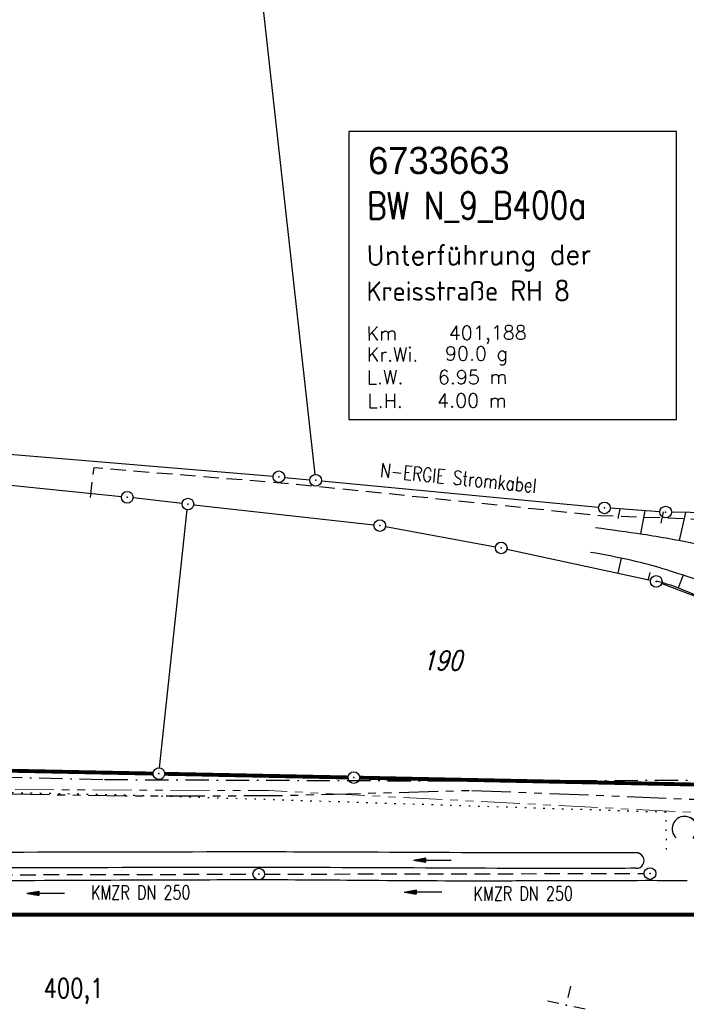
# Model space of a CAD drawing. Extents: x 0 to 1135, y 0 to 420.
# Tile 55 of 61: x 765 to 851, y 217 to 343. Entities that reach past the tile are written whole.
import ezdxf
from ezdxf.enums import TextEntityAlignment as Align

# ---------------------------------------------------------------- set-up
doc = ezdxf.new("R2010")
doc.units = 0
doc.header["$LTSCALE"] = 2
doc.header["$MEASUREMENT"] = 0
for name, pattern in [('AUSGEZOGEN', [0]), ('BAB-FM2', [2.6, 1.5, -0.5, 0.1, -0.5]), ('EinAusfädelung', [3.5, 2.5, -1]), ('GESTRICH-X2', [1.5, 1, -0.5]), ('PHANTOMX2', [5, 2.5, -0.5, 0.5, -0.5, 0.5, -0.5]), ('PUNKTX2_STR', [0.6, 0.1, -0.5])]:
    doc.linetypes.add(name, pattern=pattern)
doc.layers.get('0').update_dxf_attribs({"color": 8, "linetype": 'AUSGEZOGEN'})
for name, color, linetype in [('BAB_FM', 8, 'BAB-FM2'), ('BOESCHG', 8, 'AUSGEZOGEN'), ('BW-SCHRIFT', 8, 'AUSGEZOGEN'), ('EINAUSF', 8, 'EinAusfädelung'), ('FBRTOP', 8, 'AUSGEZOGEN'), ('FLSTNR', 8, 'AUSGEZOGEN'), ('GRENZL', 8, 'AUSGEZOGEN'), ('GRENZL-BAB', 7, 'AUSGEZOGEN'), ('GRENZP', 8, 'AUSGEZOGEN'), ('GRENZP-BAB', 7, 'AUSGEZOGEN'), ('HEKT_B', 250, 'CONTINUOUS'), ('KANAL', 200, 'GESTRICH-X2'), ('Lichtwellenleiter COLT', 8, 'PHANTOMX2'), ('Lichtwellenleiter GLH', 8, 'PHANTOMX2'), ('MULDE', 8, 'AUSGEZOGEN'), ('NETZ', 250, 'AUSGEZOGEN'), ('NUTZUNG', 8, 'PUNKTX2_STR'), ('PFEIL', 200, 'CONTINUOUS'), ('PFEILTOP', 8, 'AUSGEZOGEN'), ('SCHSYMBOL', 200, 'AUSGEZOGEN'), ('STRASSE', 8, 'AUSGEZOGEN'), ('STROMLTG', 8, 'AUSGEZOGEN'), ('TEXTO', 200, 'CONTINUOUS'), ('WALD', 8, 'AUSGEZOGEN')]:
    doc.layers.add(name, color=color, linetype=linetype)
doc.styles.add('ROMANS', font='romans.shx', dxfattribs={"width": 0.8})
doc.styles.add('UNIR-O', font='unir_o.shx')

# ---------------------------------------------------------------- blocks, each defined once
blk = doc.blocks.new('IKR')
at = {"color": 0}
for p, q in [((0, 1), (0, 2.5)), ((-2.5, 0), (-1, 0)), ((1, 0), (2.5, 0)), ((0, -2.5), (0, -1))]:
    blk.add_line(p, q, dxfattribs=at)
blk.add_circle((0, 0), 0.05, dxfattribs=at)
blk.add_point((0, 0), dxfattribs=at)
blk = doc.blocks.new('GST')
at = {"color": 0}
blk.add_circle((0, 0), 0.75, dxfattribs=at)
blk.add_point((0, 0), dxfattribs=at)
blk = doc.blocks.new('10')
blk.add_blockref('GST', (0, 0))
blk = doc.blocks.new('PFEIL2')
at = {"color": 0}
for p, q in [((0.88, 0), (-2.4, -0.01)), ((0.88, -0.27), (0.88, 0.28)), ((0.88, 0.28), (2.43, 0.01)), ((0.91, 0.27), (0.88, 0.26)), ((0.97, 0.26), (0.88, 0.25)), ((1.02, 0.25), (0.88, 0.23)), ((1.07, 0.24), (0.88, 0.21)), ((1.13, 0.23), (0.88, 0.19)), ((1.18, 0.22), (0.88, 0.17)), ((1.24, 0.21), (0.88, 0.15)), ((1.29, 0.21), (0.88, 0.14)), ((1.34, 0.2), (0.88, 0.12)), ((1.4, 0.19), (0.88, 0.1)), ((1.45, 0.18), (0.88, 0.08)), ((1.51, 0.17), (0.88, 0.06)), ((1.56, 0.16), (0.88, 0.04)), ((1.61, 0.15), (0.88, 0.02)), ((1.67, 0.14), (0.88, 0.01)), ((1.72, 0.13), (0.88, -0.01)), ((1.78, 0.12), (0.88, -0.03)), ((1.83, 0.11), (0.88, -0.05)), ((1.88, 0.1), (0.88, -0.07)), ((1.94, 0.09), (0.88, -0.09)), ((2.05, 0.08), (0.88, -0.12)), ((1.99, 0.08), (0.88, -0.11)), ((2.1, 0.07), (0.88, -0.14)), ((2.15, 0.06), (0.88, -0.16)), ((2.21, 0.05), (0.88, -0.18)), ((2.26, 0.04), (0.88, -0.2)), ((2.32, 0.03), (0.88, -0.22)), ((2.37, 0.02), (0.88, -0.23)), ((2.42, 0.01), (0.88, -0.25)), ((2.43, 0.01), (0.88, -0.27))]:
    blk.add_line(p, q, dxfattribs=at)
blk = doc.blocks.new('LW')
at = {"color": 0}
blk.add_line((1.18, 0), (2.58, 0), dxfattribs=at)
for centre, radius, start, end in [((0.07, 1.19), 1.6, 312.7202, 226.7249), ((0.17, 1.08), 1.68, 321.1992, 68.9844), ((0.08, 1.13), 1.67, 319.2916, 65.2101)]:
    blk.add_arc(centre, radius, start, end, dxfattribs=at)

msp = doc.modelspace()

# ---------------------------------------------------------------- linework, layer by layer
at = {"layer": 'BAB_FM'}
msp.add_lwpolyline([(726.1, 246.72), (776.1, 245.52), (826.1, 245.32), (861.1, 245.52), (864.56, 245.52)], dxfattribs=at)
at = {"layer": 'BOESCHG'}
for p, q in [((842.41, 280.38), (842.15, 279.13)), ((845.62, 280.16), (845.04, 277.18)), ((847.96, 280), (847.65, 278.54)), ((850.84, 279.93), (850.05, 276.32)), ((842.56, 274.03), (842.15, 272.11)), ((838.24, 272.96), (838.24, 272.96)), ((846.25, 272.18), (846.06, 271.27)), ((850.53, 271.84), (849.9, 270.2))]:
    msp.add_line(p, q, dxfattribs=at)
msp.add_lwpolyline([(857.57, 261.17, 0.107188), (857.53, 263.73, 0.101765), (856.4, 266.17, 0.059213), (855.08, 267.57, 0.058391), (853.46, 268.63, 0.025641), (849.74, 270.26, 0.037389), (847.08, 271.05)], format="xyb", dxfattribs=at)
at = {"layer": 'BW-SCHRIFT'}
msp.add_lwpolyline([(807.52, 291.91), (849.68, 291.91), (849.68, 329), (807.52, 329)], close=True, dxfattribs=at)
at = {"layer": 'EINAUSF', "const_width": 0.5, "flags": 128}
msp.add_lwpolyline([(672.23, 228.13), (872.23, 228.13), (950, 228.13)], dxfattribs=at)
at = {"layer": 'FBRTOP', "flags": 128}
msp.add_lwpolyline([(851.06, 232.49, 0.000319), (846.63, 232.5, 0.001489), (845.69, 232.5, 0.000195), (829.55, 232.46, -0.000739), (825.28, 232.45, -0.002595), (808.21, 232.53, 0.002935), (793.1, 232.59, 0.000789), (779.33, 232.55, -0.000556), (759.81, 232.47, -0.000684), (735.15, 232.44, 0.000944), (717.29, 232.41, 0.001426), (709.31, 232.35, 0.001074), (698.71, 232.23, 0.002006), (693.27, 232.14, 0.002815), (689.39, 232.03, 0.007995), (685.03, 231.82, -0.006092), (679.31, 231.51, -0.001947), (679.14, 231.51, -0.000051), (672.58, 231.29, -0.008098), (664.1, 231.15, -0.006078), (652.81, 231.29)], format="xyb", dxfattribs=at)
at = {"layer": 'GRENZL'}
for p, q in [((803.18, 284.81), (791.7, 388.15)), ((757.75, 287.96), (797.77, 284.58)), ((778.27, 281.95), (756.38, 284.18)), ((799.26, 284.44), (802.51, 284.14)), ((804.01, 283.99), (839.67, 280.58)), ((786.07, 281.08), (779.76, 281.79)), ((783.17, 247.02), (786.74, 280.25)), ((787.56, 280.92), (810.76, 278.31)), ((847.54, 280.02), (841.16, 280.46)), ((856.89, 279.81), (849.04, 279.95)), ((812.24, 278.09), (826.39, 275.49)), ((827.86, 275.19), (846.35, 271.2)), ((847.78, 270.78), (852.76, 268.89))]:
    msp.add_line(p, q, dxfattribs=at)
at = {"layer": 'GRENZL-BAB', "const_width": 0.5, "flags": 128}
for points in [[(717.74, 247.58), (782.34, 246.29)], [(807.42, 245.79), (783.84, 246.26)], [(853.57, 244.85), (808.92, 245.76)]]:
    msp.add_lwpolyline(points, dxfattribs=at)
at = {"layer": 'KANAL'}
for p, q in [((747.25, 233.22), (795.19, 233.34)), ((796.69, 233.34), (845.53, 233.43))]:
    msp.add_line(p, q, dxfattribs=at)
at = {"layer": 'Lichtwellenleiter COLT', "lineweight": 0, "flags": 128}
msp.add_lwpolyline([(950, 284.29), (921.82, 279.13), (903.66, 280.32), (895.85, 279.47), (893.03, 272.19), (892.23, 262.19), (892.82, 247.35), (894.88, 241.52), (892.64, 239.18), (797.23, 244.1), (701.31, 244.47), (657.58, 244.47), (625.03, 242.67), (574.08, 242.67), (484.73, 256.55), (478.35, 254.28), (462.97, 249.45)], dxfattribs=at)
at = {"layer": 'Lichtwellenleiter GLH', "flags": 128}
for points in [[(594.08, 241.82), (603.24, 241.83), (625.11, 242.61), (642.31, 243.81), (664.04, 244.28), (682.1, 244.5), (701.35, 244.37), (720.84, 244.39), (738.51, 244.08), (755.58, 243.84), (778.76, 243.41), (798.78, 243.46), (823.36, 244.13)], [(823.36, 244.13), (863.54, 242.53)]]:
    msp.add_lwpolyline(points, dxfattribs=at)
at = {"layer": 'MULDE'}
for points in [[(844.48, 234.09, -0.000421), (833.44, 234.07, -0.001244), (829.7, 234.07, -0.000083), (805.12, 234.18, 0.000429), (800.33, 234.19, 0.001015), (792.84, 234.2, 0.000263), (763.91, 234.14, 0.005918), (698.22, 233.2, -0.007538), (646.6, 232.63), (628.32, 232.7), (601.16, 232.81, -0.059077), (600.13, 232.94, -0.010232), (595.61, 234.14, -0.041554), (593.65, 234.89, -0.025153), (590.74, 236.46, -0.025153)], [(844.47, 236.09, -0.000421), (833.44, 236.07, -0.001244), (829.7, 236.07, -0.000083), (805.12, 236.18, 0.000429), (800.34, 236.19, 0.001015), (792.84, 236.2, 0.000263), (763.9, 236.14, 0.005918)]]:
    msp.add_lwpolyline(points, format="xyb", dxfattribs=at)
msp.add_arc((844.51, 235.09), 1, 268.113, 92.1908, dxfattribs=at)
at = {"layer": 'NUTZUNG', "flags": 128}
msp.add_lwpolyline([(848.4, 236.5), (848.34, 241.3), (778.53, 243.52), (724.73, 244.6), (668.59, 244.03), (629.94, 242.05), (602.74, 240.55)], dxfattribs=at)
at = {"layer": 'STRASSE'}
for points in [[(839.28, 277.98, -0.004895), (845.35, 277.13, -0.00863), (848.78, 276.56, -0.005358), (855.31, 275.28, 0.006646), (860.58, 274.26, 0.052202), (862.74, 274.1, 0.021352), (868.03, 274.48)], [(860.92, 234.46), (861.31, 236.93, -0.00894), (863.56, 249.74, 0.017777), (864.57, 256.2, 0.056414), (864.59, 257.69, 0.028067), (864.11, 260.64, 0.034532), (863.69, 262.07, 0.023061), (862.82, 264.13, 0.079412), (860.8, 267.04, 0.081578), (858.04, 269.11, 0.035687), (855.95, 270.01, 0.009609), (847.92, 272.67, 0.018876), (844.1, 273.69, 0.013379), (838.64, 274.78)]]:
    msp.add_lwpolyline(points, format="xyb", dxfattribs=at)
at = {"layer": 'STROMLTG', "linetype": 'GESTRICH-X2', "flags": 128}
msp.add_lwpolyline([(774.27, 281.84), (774.74, 285.7), (800.81, 283.57), (839.9, 279.53), (857.09, 278.9), (858.29, 279.18), (860.7, 289.77), (868.72, 326.47), (871.75, 341.35)], dxfattribs=at)

# ---------------------------------------------------------------- block references
at = {"layer": 'GRENZP'}
for p in [(798.52, 284.51), (803.26, 284.06), (779.01, 281.87), (786.82, 281), (840.41, 280.51), (848.29, 279.97), (811.51, 278.23), (827.13, 275.35), (847.08, 271.04)]:
    msp.add_blockref('GST', p, dxfattribs=at)
at = {"layer": 'GRENZP-BAB'}
for p in [(783.09, 246.28), (808.17, 245.77)]:
    msp.add_blockref('GST', p, dxfattribs=at)
at = {"layer": 'NETZ', "rotation": 167.8412}
msp.add_blockref('IKR', (835.51, 216.47), dxfattribs=at)
at = {"layer": 'PFEIL'}
for p, rotation in [((768.53, 230.89), 180.1642655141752), ((817.08, 231.05), 180.0756655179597)]:
    msp.add_blockref('PFEIL2', p, dxfattribs=dict(at, rotation=rotation))
at = {"layer": 'PFEILTOP', "rotation": 179.5513957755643}
msp.add_blockref('PFEIL2', (818.27, 235.15), dxfattribs=at)
at = {"layer": 'SCHSYMBOL', "rotation": 1.836947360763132e-05}
for p in [(795.94, 233.35), (846.28, 233.42)]:
    msp.add_blockref('10', p, dxfattribs=at)
at = {"layer": 'WALD'}
msp.add_blockref('LW', (850.66, 237.98), dxfattribs=at)

# ---------------------------------------------------------------- texts
at = {"layer": 'BW-SCHRIFT'}
for s, height, style, p in [('6733663', 3.5, 'UNIR-O', (810, 323.48)), ('Unterführung der', 2.5, 'ROMANS', (809.78, 311.8)), ('Km', 1.8, 'ROMANS', (809.81, 302.08)), ('401,188', 1.8, 'ROMANS', (820.39, 302.16)), ('Kr.Wi.', 1.8, 'ROMANS', (809.83, 299.35)), (' 90.0 g', 1.8, 'ROMANS', (818.66, 299.48)), ('L.W.   6.95 m', 1.8, 'ROMANS', (809.84, 296.42)), ('L.H.   4.00 m', 1.8, 'ROMANS', (809.92, 293.39))]:
    msp.add_text(s, height=height, rotation=0.1716, dxfattribs=dict(at, style=style)).set_placement(p)
at = {"layer": 'BW-SCHRIFT', "style": 'ROMANS'}
for s, height, width, p in [('BW N_9_B400a', 3.5, 0.8, (809.86, 317.67)), ('Kreisstraße RH 8', 2.5, 0.9, (809.81, 307.16))]:
    msp.add_text(s, height=height, rotation=0.1716, dxfattribs=dict(at, width=width)).set_placement(p)
at = {"layer": 'FLSTNR', "style": 'ROMANS', "oblique": 15, "width": 0.8}
msp.add_text('190', height=2.5, dxfattribs=at).set_placement((816.94, 259.62))
at = {"layer": 'HEKT_B', "style": 'ROMANS', "width": 0.8}
msp.add_text('400,1', height=2.5, rotation=0, dxfattribs=at).set_placement((768.23, 217.41))
at = {"layer": 'STROMLTG', "style": 'ROMANS', "width": 0.8}
msp.add_text('N-ERGIE Stromkabel', height=1.8, rotation=354.1347, dxfattribs=at).set_placement((811.49, 284.5))
at = {"layer": 'TEXTO', "style": 'ROMANS', "width": 0.75}
for rotation, p in [(0.1643, (780.75, 230.08)), (0.0757, (829.96, 229.93))]:
    msp.add_text('KMZR DN 250', height=1.8, rotation=rotation, dxfattribs=at).set_placement(p, align=Align.CENTER)

doc.saveas('drawing.dxf')
